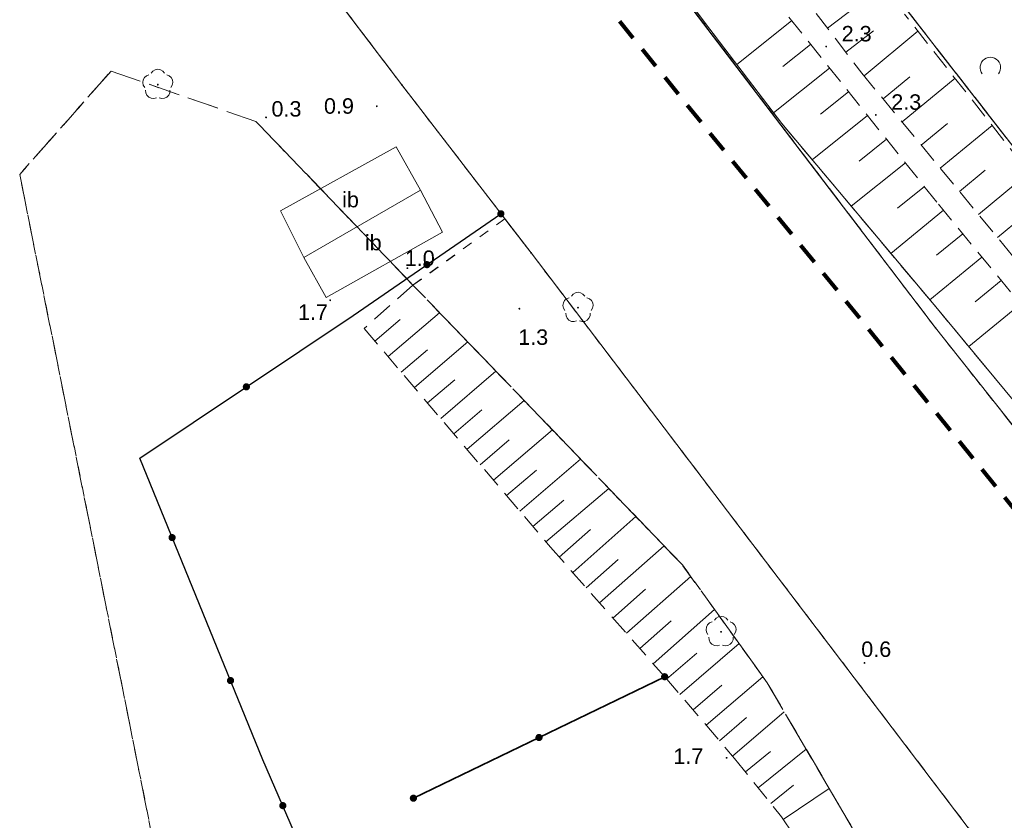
# Model space of a CAD drawing. Extents: x 5474185 to 5474933, y 5916077 to 5916824.
# Tile 16 of 256: x 5474327 to 5474375, y 5916457 to 5916496. Entities that reach past the tile are written whole.
import ezdxf
from ezdxf.enums import TextEntityAlignment as Align

# ---------------------------------------------------------------- set-up
doc = ezdxf.new("R2010")
doc.units = 0
for name, pattern in [('216-500', [2.5, 1.5, -1]), ('PRZER1-1', [1, 0.5, -0.5]), ('PRZER2-1', [1.5, 1, -0.5]), ('PRZER3-1', [2, 1.5, -0.5])]:
    doc.linetypes.add(name, pattern=pattern)
for name, color, linetype, lineweight in [('GEPPGD', 253, 'CONTINUOUS', 18), ('GESDZI', 253, 'CONTINUOUS', 18), ('GESKKL', 253, 'CONTINUOUS', 18), ('GESUZY', 253, 'CONTINUOUS', 18), ('GSLKOG', 253, 'CONTINUOUS', 35), ('GSPRDL', 253, 'CONTINUOUS', 18), ('GSPWPN', 253, 'CONTINUOUS', 13), ('GSPWPN_O', 253, 'CONTINUOUS', 13), ('GSSIIN', 253, 'CONTINUOUS', 18), ('GSSIIN_O', 253, 'CONTINUOUS', 18), ('GSSWWP', 254, 'CONTINUOUS', 18), ('GSSZAD', 254, 'CONTINUOUS', 18), ('GSSZSN', 254, 'CONTINUOUS', 18), ('Sieć wodociągowa', 253, 'CONTINUOUS', 40)]:
    doc.layers.add(name, color=color, linetype=linetype, lineweight=lineweight)
doc.styles.add('Arial', font='arial.ttf')

msp = doc.modelspace()

# ---------------------------------------------------------------- hatches: boundary and pattern name
at = {"layer": 'GEPPGD'}
for points in [[(5474345.75, 5916492.385), (5474345.736094, 5916492.387202), (5474345.72355, 5916492.393594), (5474345.713594, 5916492.40355), (5474345.707202, 5916492.416094), (5474345.705, 5916492.43), (5474345.707202, 5916492.443906), (5474345.713594, 5916492.45645), (5474345.72355, 5916492.466406), (5474345.736094, 5916492.472798), (5474345.75, 5916492.475), (5474345.763906, 5916492.472798), (5474345.77645, 5916492.466406), (5474345.786406, 5916492.45645), (5474345.792798, 5916492.443906), (5474345.795, 5916492.43), (5474345.792798, 5916492.416094), (5474345.786406, 5916492.40355), (5474345.77645, 5916492.393594), (5474345.763906, 5916492.387202)], [(5474352.03, 5916484.225), (5474352.016094, 5916484.227202), (5474352.00355, 5916484.233594), (5474351.993594, 5916484.24355), (5474351.987202, 5916484.256094), (5474351.985, 5916484.27), (5474351.987202, 5916484.283906), (5474351.993594, 5916484.29645), (5474352.00355, 5916484.306406), (5474352.016094, 5916484.312798), (5474352.03, 5916484.315), (5474352.043906, 5916484.312798), (5474352.05645, 5916484.306406), (5474352.066406, 5916484.29645), (5474352.072798, 5916484.283906), (5474352.075, 5916484.27), (5474352.072798, 5916484.256094), (5474352.066406, 5916484.24355), (5474352.05645, 5916484.233594), (5474352.043906, 5916484.227202)], [(5474371.68, 5916480.585), (5474371.666094, 5916480.587202), (5474371.65355, 5916480.593594), (5474371.643594, 5916480.60355), (5474371.637202, 5916480.616094), (5474371.635, 5916480.63), (5474371.637202, 5916480.643906), (5474371.643594, 5916480.65645), (5474371.65355, 5916480.666406), (5474371.666094, 5916480.672798), (5474371.68, 5916480.675), (5474371.693906, 5916480.672798), (5474371.70645, 5916480.666406), (5474371.716406, 5916480.65645), (5474371.722798, 5916480.643906), (5474371.725, 5916480.63), (5474371.722798, 5916480.616094), (5474371.716406, 5916480.60355), (5474371.70645, 5916480.593594), (5474371.693906, 5916480.587202)]]:
    msp.add_hatch(color=256, dxfattribs=at).paths.add_polyline_path(points)
at = {"layer": 'GSLKOG'}
for points in [[(5474350.573818, 5916485.995547), (5474350.528195, 5916485.997914), (5474350.48474, 5916486.01201), (5474350.446413, 5916486.036872), (5474350.415828, 5916486.070806), (5474350.395067, 5916486.111501), (5474350.385547, 5916486.156182), (5474350.387914, 5916486.201805), (5474350.40201, 5916486.24526), (5474350.426872, 5916486.283587), (5474350.460806, 5916486.314172), (5474350.501501, 5916486.334933), (5474350.546182, 5916486.344453), (5474350.591805, 5916486.342086), (5474350.63526, 5916486.32799), (5474350.673587, 5916486.303128), (5474350.704172, 5916486.269194), (5474350.724933, 5916486.228499), (5474350.734453, 5916486.183818), (5474350.732086, 5916486.138195), (5474350.71799, 5916486.09474), (5474350.693128, 5916486.056413), (5474350.659194, 5916486.025828), (5474350.618499, 5916486.005067)], [(5474346.983818, 5916483.525547), (5474346.938195, 5916483.527914), (5474346.89474, 5916483.54201), (5474346.856413, 5916483.566872), (5474346.825828, 5916483.600806), (5474346.805067, 5916483.641501), (5474346.795547, 5916483.686182), (5474346.797914, 5916483.731805), (5474346.81201, 5916483.77526), (5474346.836872, 5916483.813587), (5474346.870806, 5916483.844172), (5474346.911501, 5916483.864933), (5474346.956182, 5916483.874453), (5474347.001805, 5916483.872086), (5474347.04526, 5916483.85799), (5474347.083587, 5916483.833128), (5474347.114172, 5916483.799194), (5474347.134933, 5916483.758499), (5474347.144453, 5916483.713818), (5474347.142086, 5916483.668195), (5474347.12799, 5916483.62474), (5474347.103128, 5916483.586413), (5474347.069194, 5916483.555828), (5474347.028499, 5916483.535067)], [(5474346.983818, 5916483.525547), (5474346.938195, 5916483.527914), (5474346.89474, 5916483.54201), (5474346.856413, 5916483.566872), (5474346.825828, 5916483.600806), (5474346.805067, 5916483.641501), (5474346.795547, 5916483.686182), (5474346.797914, 5916483.731805), (5474346.81201, 5916483.77526), (5474346.836872, 5916483.813587), (5474346.870806, 5916483.844172), (5474346.911501, 5916483.864933), (5474346.956182, 5916483.874453), (5474347.001805, 5916483.872086), (5474347.04526, 5916483.85799), (5474347.083587, 5916483.833128), (5474347.114172, 5916483.799194), (5474347.134933, 5916483.758499), (5474347.144453, 5916483.713818), (5474347.142086, 5916483.668195), (5474347.12799, 5916483.62474), (5474347.103128, 5916483.586413), (5474347.069194, 5916483.555828), (5474347.028499, 5916483.535067)], [(5474338.206457, 5916477.590376), (5474338.16087, 5916477.59336), (5474338.11761, 5916477.608042), (5474338.079623, 5916477.633421), (5474338.049499, 5916477.667766), (5474338.029291, 5916477.708737), (5474338.020376, 5916477.753543), (5474338.02336, 5916477.79913), (5474338.038042, 5916477.84239), (5474338.063421, 5916477.880377), (5474338.097766, 5916477.910501), (5474338.138737, 5916477.930709), (5474338.183543, 5916477.939624), (5474338.22913, 5916477.93664), (5474338.27239, 5916477.921958), (5474338.310377, 5916477.896579), (5474338.340501, 5916477.862234), (5474338.360709, 5916477.821263), (5474338.369624, 5916477.776457), (5474338.36664, 5916477.73087), (5474338.351958, 5916477.68761), (5474338.326579, 5916477.649623), (5474338.292234, 5916477.619499), (5474338.251263, 5916477.599291)], [(5474338.206457, 5916477.590376), (5474338.16087, 5916477.59336), (5474338.11761, 5916477.608042), (5474338.079623, 5916477.633421), (5474338.049499, 5916477.667766), (5474338.029291, 5916477.708737), (5474338.020376, 5916477.753543), (5474338.02336, 5916477.79913), (5474338.038042, 5916477.84239), (5474338.063421, 5916477.880377), (5474338.097766, 5916477.910501), (5474338.138737, 5916477.930709), (5474338.183543, 5916477.939624), (5474338.22913, 5916477.93664), (5474338.27239, 5916477.921958), (5474338.310377, 5916477.896579), (5474338.340501, 5916477.862234), (5474338.360709, 5916477.821263), (5474338.369624, 5916477.776457), (5474338.36664, 5916477.73087), (5474338.351958, 5916477.68761), (5474338.326579, 5916477.649623), (5474338.292234, 5916477.619499), (5474338.251263, 5916477.599291)], [(5474334.607823, 5916470.27246), (5474334.562138, 5916470.272669), (5474334.518065, 5916470.284693), (5474334.478607, 5916470.307716), (5474334.446451, 5916470.340167), (5474334.42379, 5916470.379835), (5474334.412167, 5916470.424015), (5474334.412376, 5916470.4697), (5474334.424401, 5916470.513773), (5474334.447424, 5916470.553231), (5474334.479875, 5916470.585387), (5474334.519542, 5916470.608048), (5474334.563723, 5916470.61967), (5474334.609407, 5916470.619462), (5474334.65348, 5916470.607437), (5474334.692938, 5916470.584414), (5474334.725095, 5916470.551963), (5474334.747756, 5916470.512296), (5474334.759378, 5916470.468115), (5474334.759169, 5916470.422431), (5474334.747144, 5916470.378358), (5474334.724121, 5916470.3389), (5474334.69167, 5916470.306743), (5474334.652003, 5916470.284082)], [(5474334.607823, 5916470.27246), (5474334.562138, 5916470.272669), (5474334.518065, 5916470.284693), (5474334.478607, 5916470.307716), (5474334.446451, 5916470.340167), (5474334.42379, 5916470.379835), (5474334.412167, 5916470.424015), (5474334.412376, 5916470.4697), (5474334.424401, 5916470.513773), (5474334.447424, 5916470.553231), (5474334.479875, 5916470.585387), (5474334.519542, 5916470.608048), (5474334.563723, 5916470.61967), (5474334.609407, 5916470.619462), (5474334.65348, 5916470.607437), (5474334.692938, 5916470.584414), (5474334.725095, 5916470.551963), (5474334.747756, 5916470.512296), (5474334.759378, 5916470.468115), (5474334.759169, 5916470.422431), (5474334.747144, 5916470.378358), (5474334.724121, 5916470.3389), (5474334.69167, 5916470.306743), (5474334.652003, 5916470.284082)], [(5474337.446277, 5916463.33033), (5474337.400593, 5916463.330538), (5474337.35652, 5916463.342563), (5474337.317062, 5916463.365586), (5474337.284905, 5916463.398037), (5474337.262244, 5916463.437704), (5474337.250622, 5916463.481885), (5474337.250831, 5916463.527569), (5474337.262856, 5916463.571642), (5474337.285879, 5916463.6111), (5474337.31833, 5916463.643257), (5474337.357997, 5916463.665918), (5474337.402177, 5916463.67754), (5474337.447862, 5916463.677331), (5474337.491935, 5916463.665307), (5474337.531393, 5916463.642284), (5474337.563549, 5916463.609833), (5474337.58621, 5916463.570165), (5474337.597833, 5916463.525985), (5474337.597624, 5916463.4803), (5474337.585599, 5916463.436227), (5474337.562576, 5916463.396769), (5474337.530125, 5916463.364613), (5474337.490458, 5916463.341952)], [(5474337.446277, 5916463.33033), (5474337.400593, 5916463.330538), (5474337.35652, 5916463.342563), (5474337.317062, 5916463.365586), (5474337.284905, 5916463.398037), (5474337.262244, 5916463.437704), (5474337.250622, 5916463.481885), (5474337.250831, 5916463.527569), (5474337.262856, 5916463.571642), (5474337.285879, 5916463.6111), (5474337.31833, 5916463.643257), (5474337.357997, 5916463.665918), (5474337.402177, 5916463.67754), (5474337.447862, 5916463.677331), (5474337.491935, 5916463.665307), (5474337.531393, 5916463.642284), (5474337.563549, 5916463.609833), (5474337.58621, 5916463.570165), (5474337.597833, 5916463.525985), (5474337.597624, 5916463.4803), (5474337.585599, 5916463.436227), (5474337.562576, 5916463.396769), (5474337.530125, 5916463.364613), (5474337.490458, 5916463.341952)], [(5474358.507154, 5916463.515473), (5474358.46242, 5916463.524743), (5474358.421611, 5916463.545278), (5474358.387506, 5916463.575674), (5474358.362431, 5916463.613861), (5474358.348094, 5916463.657237), (5474358.345473, 5916463.702846), (5474358.354743, 5916463.74758), (5474358.375278, 5916463.788389), (5474358.405674, 5916463.822494), (5474358.443861, 5916463.847569), (5474358.487237, 5916463.861906), (5474358.532846, 5916463.864527), (5474358.57758, 5916463.855257), (5474358.618389, 5916463.834722), (5474358.652494, 5916463.804326), (5474358.677569, 5916463.766139), (5474358.691906, 5916463.722763), (5474358.694527, 5916463.677154), (5474358.685257, 5916463.63242), (5474358.664722, 5916463.591611), (5474358.634326, 5916463.557506), (5474358.596139, 5916463.532431), (5474358.552763, 5916463.518094)], [(5474352.402154, 5916460.565473), (5474352.35742, 5916460.574743), (5474352.316611, 5916460.595278), (5474352.282506, 5916460.625674), (5474352.257431, 5916460.663861), (5474352.243094, 5916460.707237), (5474352.240473, 5916460.752846), (5474352.249743, 5916460.79758), (5474352.270278, 5916460.838389), (5474352.300674, 5916460.872494), (5474352.338861, 5916460.897569), (5474352.382237, 5916460.911906), (5474352.427846, 5916460.914527), (5474352.47258, 5916460.905257), (5474352.513389, 5916460.884722), (5474352.547494, 5916460.854326), (5474352.572569, 5916460.816139), (5474352.586906, 5916460.772763), (5474352.589527, 5916460.727154), (5474352.580257, 5916460.68242), (5474352.559722, 5916460.641611), (5474352.529326, 5916460.607506), (5474352.491139, 5916460.582431), (5474352.447763, 5916460.568094)], [(5474352.402154, 5916460.565473), (5474352.35742, 5916460.574743), (5474352.316611, 5916460.595278), (5474352.282506, 5916460.625674), (5474352.257431, 5916460.663861), (5474352.243094, 5916460.707237), (5474352.240473, 5916460.752846), (5474352.249743, 5916460.79758), (5474352.270278, 5916460.838389), (5474352.300674, 5916460.872494), (5474352.338861, 5916460.897569), (5474352.382237, 5916460.911906), (5474352.427846, 5916460.914527), (5474352.47258, 5916460.905257), (5474352.513389, 5916460.884722), (5474352.547494, 5916460.854326), (5474352.572569, 5916460.816139), (5474352.586906, 5916460.772763), (5474352.589527, 5916460.727154), (5474352.580257, 5916460.68242), (5474352.559722, 5916460.641611), (5474352.529326, 5916460.607506), (5474352.491139, 5916460.582431), (5474352.447763, 5916460.568094)], [(5474346.297154, 5916457.615473), (5474346.25242, 5916457.624743), (5474346.211611, 5916457.645278), (5474346.177506, 5916457.675674), (5474346.152431, 5916457.713861), (5474346.138094, 5916457.757237), (5474346.135473, 5916457.802846), (5474346.144743, 5916457.84758), (5474346.165278, 5916457.888389), (5474346.195674, 5916457.922494), (5474346.233861, 5916457.947569), (5474346.277237, 5916457.961906), (5474346.322846, 5916457.964527), (5474346.36758, 5916457.955257), (5474346.408389, 5916457.934722), (5474346.442494, 5916457.904326), (5474346.467569, 5916457.866139), (5474346.481906, 5916457.822763), (5474346.484527, 5916457.777154), (5474346.475257, 5916457.73242), (5474346.454722, 5916457.691611), (5474346.424326, 5916457.657506), (5474346.386139, 5916457.632431), (5474346.342763, 5916457.618094)], [(5474339.945171, 5916457.256127), (5474339.900845, 5916457.267183), (5474339.860891, 5916457.289336), (5474339.828032, 5916457.321075), (5474339.804507, 5916457.360236), (5474339.79192, 5916457.404152), (5474339.791127, 5916457.449829), (5474339.802183, 5916457.494155), (5474339.824336, 5916457.534109), (5474339.856075, 5916457.566968), (5474339.895236, 5916457.590493), (5474339.939152, 5916457.60308), (5474339.984829, 5916457.603873), (5474340.029155, 5916457.592817), (5474340.069109, 5916457.570664), (5474340.101968, 5916457.538925), (5474340.125493, 5916457.499764), (5474340.13808, 5916457.455848), (5474340.138873, 5916457.410171), (5474340.127817, 5916457.365845), (5474340.105664, 5916457.325891), (5474340.073925, 5916457.293032), (5474340.034764, 5916457.269507), (5474339.990848, 5916457.25692)], [(5474339.945171, 5916457.256127), (5474339.900845, 5916457.267183), (5474339.860891, 5916457.289336), (5474339.828032, 5916457.321075), (5474339.804507, 5916457.360236), (5474339.79192, 5916457.404152), (5474339.791127, 5916457.449829), (5474339.802183, 5916457.494155), (5474339.824336, 5916457.534109), (5474339.856075, 5916457.566968), (5474339.895236, 5916457.590493), (5474339.939152, 5916457.60308), (5474339.984829, 5916457.603873), (5474340.029155, 5916457.592817), (5474340.069109, 5916457.570664), (5474340.101968, 5916457.538925), (5474340.125493, 5916457.499764), (5474340.13808, 5916457.455848), (5474340.138873, 5916457.410171), (5474340.127817, 5916457.365845), (5474340.105664, 5916457.325891), (5474340.073925, 5916457.293032), (5474340.034764, 5916457.269507), (5474339.990848, 5916457.25692)]]:
    msp.add_hatch(color=256, dxfattribs=at).paths.add_polyline_path(points)
at = {"layer": 'GSPRDL'}
for points in [[(5474333.89, 5916492.395), (5474333.876094, 5916492.397202), (5474333.86355, 5916492.403594), (5474333.853594, 5916492.41355), (5474333.847202, 5916492.426094), (5474333.845, 5916492.44), (5474333.847202, 5916492.453906), (5474333.853594, 5916492.46645), (5474333.86355, 5916492.476406), (5474333.876094, 5916492.482798), (5474333.89, 5916492.485), (5474333.903906, 5916492.482798), (5474333.91645, 5916492.476406), (5474333.926406, 5916492.46645), (5474333.932798, 5916492.453906), (5474333.935, 5916492.44), (5474333.932798, 5916492.426094), (5474333.926406, 5916492.41355), (5474333.91645, 5916492.403594), (5474333.903906, 5916492.397202)], [(5474354.31, 5916481.565), (5474354.296094, 5916481.567202), (5474354.28355, 5916481.573594), (5474354.273594, 5916481.58355), (5474354.267202, 5916481.596094), (5474354.265, 5916481.61), (5474354.267202, 5916481.623906), (5474354.273594, 5916481.63645), (5474354.28355, 5916481.646406), (5474354.296094, 5916481.652798), (5474354.31, 5916481.655), (5474354.323906, 5916481.652798), (5474354.33645, 5916481.646406), (5474354.346406, 5916481.63645), (5474354.352798, 5916481.623906), (5474354.355, 5916481.61), (5474354.352798, 5916481.596094), (5474354.346406, 5916481.58355), (5474354.33645, 5916481.573594), (5474354.323906, 5916481.567202)], [(5474361.26, 5916465.825), (5474361.246094, 5916465.827202), (5474361.23355, 5916465.833594), (5474361.223594, 5916465.84355), (5474361.217202, 5916465.856094), (5474361.215, 5916465.87), (5474361.217202, 5916465.883906), (5474361.223594, 5916465.89645), (5474361.23355, 5916465.906406), (5474361.246094, 5916465.912798), (5474361.26, 5916465.915), (5474361.273906, 5916465.912798), (5474361.28645, 5916465.906406), (5474361.296406, 5916465.89645), (5474361.302798, 5916465.883906), (5474361.305, 5916465.87), (5474361.302798, 5916465.856094), (5474361.296406, 5916465.84355), (5474361.28645, 5916465.833594), (5474361.273906, 5916465.827202)]]:
    msp.add_hatch(color=256, dxfattribs=at).paths.add_polyline_path(points)
at = {"layer": 'GSPWPN'}
for points in [[(5474366.37, 5916494.245), (5474366.358353, 5916494.246533), (5474366.3475, 5916494.251029), (5474366.33818, 5916494.25818), (5474366.331029, 5916494.2675), (5474366.326533, 5916494.278353), (5474366.325, 5916494.29), (5474366.326533, 5916494.301647), (5474366.331029, 5916494.3125), (5474366.33818, 5916494.32182), (5474366.3475, 5916494.328971), (5474366.358353, 5916494.333467), (5474366.37, 5916494.335), (5474366.381647, 5916494.333467), (5474366.3925, 5916494.328971), (5474366.40182, 5916494.32182), (5474366.408971, 5916494.3125), (5474366.413467, 5916494.301647), (5474366.415, 5916494.29), (5474366.413467, 5916494.278353), (5474366.408971, 5916494.2675), (5474366.40182, 5916494.25818), (5474366.3925, 5916494.251029), (5474366.381647, 5916494.246533)], [(5474344.53, 5916491.345), (5474344.518353, 5916491.346533), (5474344.5075, 5916491.351029), (5474344.49818, 5916491.35818), (5474344.491029, 5916491.3675), (5474344.486533, 5916491.378353), (5474344.485, 5916491.39), (5474344.486533, 5916491.401647), (5474344.491029, 5916491.4125), (5474344.49818, 5916491.42182), (5474344.5075, 5916491.428971), (5474344.518353, 5916491.433467), (5474344.53, 5916491.435), (5474344.541647, 5916491.433467), (5474344.5525, 5916491.428971), (5474344.56182, 5916491.42182), (5474344.568971, 5916491.4125), (5474344.573467, 5916491.401647), (5474344.575, 5916491.39), (5474344.573467, 5916491.378353), (5474344.568971, 5916491.3675), (5474344.56182, 5916491.35818), (5474344.5525, 5916491.351029), (5474344.541647, 5916491.346533)], [(5474339.15, 5916490.805), (5474339.138353, 5916490.806533), (5474339.1275, 5916490.811029), (5474339.11818, 5916490.81818), (5474339.111029, 5916490.8275), (5474339.106533, 5916490.838353), (5474339.105, 5916490.85), (5474339.106533, 5916490.861647), (5474339.111029, 5916490.8725), (5474339.11818, 5916490.88182), (5474339.1275, 5916490.888971), (5474339.138353, 5916490.893467), (5474339.15, 5916490.895), (5474339.161647, 5916490.893467), (5474339.1725, 5916490.888971), (5474339.18182, 5916490.88182), (5474339.188971, 5916490.8725), (5474339.193467, 5916490.861647), (5474339.195, 5916490.85), (5474339.193467, 5916490.838353), (5474339.188971, 5916490.8275), (5474339.18182, 5916490.81818), (5474339.1725, 5916490.811029), (5474339.161647, 5916490.806533)], [(5474368.78, 5916490.925), (5474368.768353, 5916490.926533), (5474368.7575, 5916490.931029), (5474368.74818, 5916490.93818), (5474368.741029, 5916490.9475), (5474368.736533, 5916490.958353), (5474368.735, 5916490.97), (5474368.736533, 5916490.981647), (5474368.741029, 5916490.9925), (5474368.74818, 5916491.00182), (5474368.7575, 5916491.008971), (5474368.768353, 5916491.013467), (5474368.78, 5916491.015), (5474368.791647, 5916491.013467), (5474368.8025, 5916491.008971), (5474368.81182, 5916491.00182), (5474368.818971, 5916490.9925), (5474368.823467, 5916490.981647), (5474368.825, 5916490.97), (5474368.823467, 5916490.958353), (5474368.818971, 5916490.9475), (5474368.81182, 5916490.93818), (5474368.8025, 5916490.931029), (5474368.791647, 5916490.926533)], [(5474346.02, 5916483.485), (5474346.008353, 5916483.486533), (5474345.9975, 5916483.491029), (5474345.98818, 5916483.49818), (5474345.981029, 5916483.5075), (5474345.976533, 5916483.518353), (5474345.975, 5916483.53), (5474345.976533, 5916483.541647), (5474345.981029, 5916483.5525), (5474345.98818, 5916483.56182), (5474345.9975, 5916483.568971), (5474346.008353, 5916483.573467), (5474346.02, 5916483.575), (5474346.031647, 5916483.573467), (5474346.0425, 5916483.568971), (5474346.05182, 5916483.56182), (5474346.058971, 5916483.5525), (5474346.063467, 5916483.541647), (5474346.065, 5916483.53), (5474346.063467, 5916483.518353), (5474346.058971, 5916483.5075), (5474346.05182, 5916483.49818), (5474346.0425, 5916483.491029), (5474346.031647, 5916483.486533)], [(5474342.27, 5916481.925), (5474342.258353, 5916481.926533), (5474342.2475, 5916481.931029), (5474342.23818, 5916481.93818), (5474342.231029, 5916481.9475), (5474342.226533, 5916481.958353), (5474342.225, 5916481.97), (5474342.226533, 5916481.981647), (5474342.231029, 5916481.9925), (5474342.23818, 5916482.00182), (5474342.2475, 5916482.008971), (5474342.258353, 5916482.013467), (5474342.27, 5916482.015), (5474342.281647, 5916482.013467), (5474342.2925, 5916482.008971), (5474342.30182, 5916482.00182), (5474342.308971, 5916481.9925), (5474342.313467, 5916481.981647), (5474342.315, 5916481.97), (5474342.313467, 5916481.958353), (5474342.308971, 5916481.9475), (5474342.30182, 5916481.93818), (5474342.2925, 5916481.931029), (5474342.281647, 5916481.926533)], [(5474351.46, 5916481.515), (5474351.448353, 5916481.516533), (5474351.4375, 5916481.521029), (5474351.42818, 5916481.52818), (5474351.421029, 5916481.5375), (5474351.416533, 5916481.548353), (5474351.415, 5916481.56), (5474351.416533, 5916481.571647), (5474351.421029, 5916481.5825), (5474351.42818, 5916481.59182), (5474351.4375, 5916481.598971), (5474351.448353, 5916481.603467), (5474351.46, 5916481.605), (5474351.471647, 5916481.603467), (5474351.4825, 5916481.598971), (5474351.49182, 5916481.59182), (5474351.498971, 5916481.5825), (5474351.503467, 5916481.571647), (5474351.505, 5916481.56), (5474351.503467, 5916481.548353), (5474351.498971, 5916481.5375), (5474351.49182, 5916481.52818), (5474351.4825, 5916481.521029), (5474351.471647, 5916481.516533)], [(5474368.23, 5916464.315), (5474368.218353, 5916464.316533), (5474368.2075, 5916464.321029), (5474368.19818, 5916464.32818), (5474368.191029, 5916464.3375), (5474368.186533, 5916464.348353), (5474368.185, 5916464.36), (5474368.186533, 5916464.371647), (5474368.191029, 5916464.3825), (5474368.19818, 5916464.39182), (5474368.2075, 5916464.398971), (5474368.218353, 5916464.403467), (5474368.23, 5916464.405), (5474368.241647, 5916464.403467), (5474368.2525, 5916464.398971), (5474368.26182, 5916464.39182), (5474368.268971, 5916464.3825), (5474368.273467, 5916464.371647), (5474368.275, 5916464.36), (5474368.273467, 5916464.348353), (5474368.268971, 5916464.3375), (5474368.26182, 5916464.32818), (5474368.2525, 5916464.321029), (5474368.241647, 5916464.316533)], [(5474361.53, 5916459.705), (5474361.518353, 5916459.706533), (5474361.5075, 5916459.711029), (5474361.49818, 5916459.71818), (5474361.491029, 5916459.7275), (5474361.486533, 5916459.738353), (5474361.485, 5916459.75), (5474361.486533, 5916459.761647), (5474361.491029, 5916459.7725), (5474361.49818, 5916459.78182), (5474361.5075, 5916459.788971), (5474361.518353, 5916459.793467), (5474361.53, 5916459.795), (5474361.541647, 5916459.793467), (5474361.5525, 5916459.788971), (5474361.56182, 5916459.78182), (5474361.568971, 5916459.7725), (5474361.573467, 5916459.761647), (5474361.575, 5916459.75), (5474361.573467, 5916459.738353), (5474361.568971, 5916459.7275), (5474361.56182, 5916459.71818), (5474361.5525, 5916459.711029), (5474361.541647, 5916459.706533)]]:
    msp.add_hatch(color=256, dxfattribs=at).paths.add_polyline_path(points)

# ---------------------------------------------------------------- linework, layer by layer
at = {"layer": 'GESDZI', "linetype": 'Continuous', "lineweight": 13}
for p, q in [((5474391.71, 5916468.52, 10.22), (5474342.29, 5916532.08, 10.22)), ((5474342.29, 5916532.08, 10.22), (5474391.71, 5916468.52, 10.22)), ((5474340.18, 5916521.97, 10.22), (5474371.68, 5916480.63, 10.22)), ((5474371.68, 5916480.63, 10.22), (5474340.18, 5916521.97, 10.22)), ((5474345.75, 5916492.43, 10.22), (5474332.46, 5916509.93, 10.22)), ((5474332.46, 5916509.93, 10.22), (5474345.75, 5916492.43, 10.22)), ((5474352.03, 5916484.27, 10.22), (5474345.75, 5916492.43, 10.22)), ((5474345.75, 5916492.43, 10.22), (5474352.03, 5916484.27, 10.22)), ((5474373.58, 5916455.95, 10.22), (5474352.03, 5916484.27, 10.22)), ((5474352.03, 5916484.27, 10.22), (5474373.58, 5916455.95, 10.22)), ((5474371.68, 5916480.63, 10.22), (5474389.05, 5916458.69, 10.22)), ((5474389.05, 5916458.69, 10.22), (5474371.68, 5916480.63, 10.22))]:
    msp.add_line(p, q, dxfattribs=at)
at = {"layer": 'GESKKL', "linetype": 'PRZER3-1', "lineweight": 13}
for p, q in [((5474342.29, 5916532.08, 10.06), (5474382.25, 5916480.68, 10.06)), ((5474331.62, 5916493.1, 10.06), (5474327.18, 5916488.08, 10.06)), ((5474338.66, 5916490.65, 10.06), (5474331.62, 5916493.1, 10.06)), ((5474346.29, 5916482.71, 10.06), (5474338.66, 5916490.65, 10.06)), ((5474327.18, 5916488.08, 10.06), (5474339.34, 5916427.34, 10.06)), ((5474359.38, 5916469.12, 10.06), (5474346.29, 5916482.71, 10.06)), ((5474363.5, 5916463.4, 10.06), (5474359.38, 5916469.12, 10.06)), ((5474367.18, 5916457.13, 10.06), (5474363.5, 5916463.4, 10.06)), ((5474373.09, 5916446.97, 10.06), (5474367.18, 5916457.13, 10.06))]:
    msp.add_line(p, q, dxfattribs=at)
at = {"layer": 'GESUZY', "linetype": 'PRZER1-1', "lineweight": 13}
for p, q in [((5474342.29, 5916532.08, 10.08), (5474382.25, 5916480.68, 10.08)), ((5474382.25, 5916480.68, 10.08), (5474342.29, 5916532.08, 10.08)), ((5474371.68, 5916480.63, 10.08), (5474340.18, 5916521.97, 10.08)), ((5474340.18, 5916521.97, 10.08), (5474371.68, 5916480.63, 10.08)), ((5474332.46, 5916509.93, 10.08), (5474345.75, 5916492.43, 10.08)), ((5474345.75, 5916492.43, 10.08), (5474332.46, 5916509.93, 10.08)), ((5474331.62, 5916493.1, 10.08), (5474327.18, 5916488.08, 10.08)), ((5474327.18, 5916488.08, 10.08), (5474331.62, 5916493.1, 10.08)), ((5474338.66, 5916490.65, 10.08), (5474331.62, 5916493.1, 10.08)), ((5474331.62, 5916493.1, 10.08), (5474338.66, 5916490.65, 10.08)), ((5474345.75, 5916492.43, 10.08), (5474350.76, 5916485.92, 10.08)), ((5474350.76, 5916485.92, 10.08), (5474345.75, 5916492.43, 10.08)), ((5474346.29, 5916482.71, 10.08), (5474338.66, 5916490.65, 10.08)), ((5474338.66, 5916490.65, 10.08), (5474346.29, 5916482.71, 10.08)), ((5474327.18, 5916488.08, 10.08), (5474339.34, 5916427.34, 10.08)), ((5474339.34, 5916427.34, 10.08), (5474327.18, 5916488.08, 10.08)), ((5474350.76, 5916485.92, 10.08), (5474346.29, 5916482.71, 10.08)), ((5474346.29, 5916482.71, 10.08), (5474350.76, 5916485.92, 10.08)), ((5474350.76, 5916485.92, 10.08), (5474352.03, 5916484.27, 10.08)), ((5474352.03, 5916484.27, 10.08), (5474350.76, 5916485.92, 10.08)), ((5474352.03, 5916484.27, 10.08), (5474373.58, 5916455.95, 10.08)), ((5474373.58, 5916455.95, 10.08), (5474352.03, 5916484.27, 10.08)), ((5474346.29, 5916482.71, 10.08), (5474359.38, 5916469.12, 10.08)), ((5474359.38, 5916469.12, 10.08), (5474346.29, 5916482.71, 10.08)), ((5474389.05, 5916458.69, 10.08), (5474371.68, 5916480.63, 10.08)), ((5474371.68, 5916480.63, 10.08), (5474389.05, 5916458.69, 10.08)), ((5474359.38, 5916469.12, 10.08), (5474363.5, 5916463.4, 10.08)), ((5474363.5, 5916463.4, 10.08), (5474359.38, 5916469.12, 10.08)), ((5474363.5, 5916463.4, 10.08), (5474367.18, 5916457.13, 10.08)), ((5474367.18, 5916457.13, 10.08), (5474363.5, 5916463.4, 10.08)), ((5474367.18, 5916457.13, 10.08), (5474373.09, 5916446.97, 10.08)), ((5474373.09, 5916446.97, 10.08), (5474367.18, 5916457.13, 10.08))]:
    msp.add_line(p, q, dxfattribs=at)
at = {"layer": 'GSLKOG', "linetype": 'Continuous', "lineweight": 30}
for p, q in [((5474343.38, 5916481.23, 10.18), (5474350.56, 5916486.17, 10.18)), ((5474333.01, 5916474.3, 10.18), (5474343.38, 5916481.23, 10.18)), ((5474339, 5916459.65, 10.18), (5474333.01, 5916474.3, 10.18)), ((5474340.93, 5916455.21, 10.18), (5474339, 5916459.65, 10.18))]:
    msp.add_line(p, q, dxfattribs=at)
at = {"layer": 'GSLKOG', "linetype": 'Continuous', "lineweight": 35, "elevation": 10.18, "flags": 128}
msp.add_lwpolyline([(5474358.52, 5916463.69), (5474346.31, 5916457.79)], dxfattribs=at)
at = {"layer": 'GSPRDL', "elevation": 10.12, "flags": 128}
for points in [[(5474333.565723, 5916493.003333), (5474333.649447, 5916493.102679), (5474333.762044, 5916493.167494), (5474333.89, 5916493.19), (5474334.017956, 5916493.167494), (5474334.130553, 5916493.102679), (5474334.214277, 5916493.003333)], [(5474333.254031, 5916492.305674), (5474333.18542, 5916492.415999), (5474333.158571, 5916492.543115), (5474333.176708, 5916492.671763), (5474333.237652, 5916492.786501), (5474333.33409, 5916492.873559), (5474333.454445, 5916492.922485)], [(5474334.325555, 5916492.922485), (5474334.44591, 5916492.873559), (5474334.542348, 5916492.786501), (5474334.603292, 5916492.671763), (5474334.621429, 5916492.543115), (5474334.59458, 5916492.415999), (5474334.525969, 5916492.305674)], [(5474333.821227, 5916491.793649), (5474333.695099, 5916491.762488), (5474333.565908, 5916491.776234), (5474333.449161, 5916491.833237), (5474333.358871, 5916491.926655), (5474333.305875, 5916492.045275), (5474333.296535, 5916492.174859)], [(5474334.483465, 5916492.174859), (5474334.474125, 5916492.045275), (5474334.421129, 5916491.926655), (5474334.330839, 5916491.833237), (5474334.214092, 5916491.776234), (5474334.084901, 5916491.762488), (5474333.958773, 5916491.793649)], [(5474353.985723, 5916482.173333), (5474354.069447, 5916482.272679), (5474354.182044, 5916482.337494), (5474354.31, 5916482.36), (5474354.437956, 5916482.337494), (5474354.550553, 5916482.272679), (5474354.634277, 5916482.173333)], [(5474353.674031, 5916481.475674), (5474353.60542, 5916481.585999), (5474353.578571, 5916481.713115), (5474353.596708, 5916481.841763), (5474353.657652, 5916481.956501), (5474353.75409, 5916482.043559), (5474353.874445, 5916482.092485)], [(5474354.745555, 5916482.092485), (5474354.86591, 5916482.043559), (5474354.962348, 5916481.956501), (5474355.023292, 5916481.841763), (5474355.041429, 5916481.713115), (5474355.01458, 5916481.585999), (5474354.945969, 5916481.475674)], [(5474354.241227, 5916480.963649), (5474354.115099, 5916480.932488), (5474353.985908, 5916480.946234), (5474353.869161, 5916481.003237), (5474353.778871, 5916481.096655), (5474353.725875, 5916481.215275), (5474353.716535, 5916481.344859)], [(5474354.903465, 5916481.344859), (5474354.894125, 5916481.215275), (5474354.841129, 5916481.096655), (5474354.750839, 5916481.003237), (5474354.634092, 5916480.946234), (5474354.504901, 5916480.932488), (5474354.378773, 5916480.963649)], [(5474360.624031, 5916465.735674), (5474360.55542, 5916465.845999), (5474360.528571, 5916465.973115), (5474360.546708, 5916466.101763), (5474360.607652, 5916466.216501), (5474360.70409, 5916466.303559), (5474360.824445, 5916466.352485)], [(5474360.935723, 5916466.433333), (5474361.019447, 5916466.532679), (5474361.132044, 5916466.597494), (5474361.26, 5916466.62), (5474361.387956, 5916466.597494), (5474361.500553, 5916466.532679), (5474361.584277, 5916466.433333)], [(5474361.695555, 5916466.352485), (5474361.81591, 5916466.303559), (5474361.912348, 5916466.216501), (5474361.973292, 5916466.101763), (5474361.991429, 5916465.973115), (5474361.96458, 5916465.845999), (5474361.895969, 5916465.735674)], [(5474361.191227, 5916465.223649), (5474361.065099, 5916465.192488), (5474360.935908, 5916465.206234), (5474360.819161, 5916465.263237), (5474360.728871, 5916465.356655), (5474360.675875, 5916465.475275), (5474360.666535, 5916465.604859)], [(5474361.853465, 5916465.604859), (5474361.844125, 5916465.475275), (5474361.791129, 5916465.356655), (5474361.700839, 5916465.263237), (5474361.584092, 5916465.206234), (5474361.454901, 5916465.192488), (5474361.328773, 5916465.223649)]]:
    msp.add_lwpolyline(points, dxfattribs=at)
at = {"layer": 'GSSIIN', "linetype": 'Continuous', "lineweight": 13}
for p, q in [((5474339.86, 5916486.32, 10.18), (5474345.47, 5916489.42, 10.18)), ((5474345.47, 5916489.42, 10.18), (5474346.65, 5916487.32, 10.18)), ((5474346.65, 5916487.32, 10.18), (5474340.99, 5916484.05, 10.18)), ((5474346.65, 5916487.32, 10.18), (5474340.99, 5916484.05, 10.18)), ((5474347.73, 5916485.27, 10.18), (5474346.65, 5916487.32, 10.18)), ((5474340.99, 5916484.05, 10.18), (5474339.86, 5916486.32, 10.18)), ((5474342.07, 5916482.1, 10.18), (5474347.73, 5916485.27, 10.18)), ((5474340.99, 5916484.05, 10.18), (5474342.07, 5916482.1, 10.18))]:
    msp.add_line(p, q, dxfattribs=at)
at = {"layer": 'GSSWWP', "linetype": 'Continuous', "lineweight": 13}
for p, q in [((5474332.46, 5916509.93, 10.06), (5474345.75, 5916492.43, 10.06)), ((5474364.21, 5916490.55, 10.06), (5474356.22, 5916501.03, 10.06)), ((5474345.75, 5916492.43, 10.06), (5474352.03, 5916484.27, 10.06)), ((5474371.61, 5916481.75, 10.06), (5474364.21, 5916490.55, 10.06)), ((5474352.03, 5916484.27, 10.06), (5474373.58, 5916455.95, 10.06)), ((5474378.97, 5916472.88, 10.06), (5474371.61, 5916481.75, 10.06))]:
    msp.add_line(p, q, dxfattribs=at)
at = {"layer": 'GSSZAD', "linetype": 'PRZER2-1', "lineweight": 13}
msp.add_line((5474391.71, 5916468.52, 10.1), (5474342.29, 5916532.08, 10.1), dxfattribs=at)
at = {"layer": 'GSSZAD', "elevation": 10.1, "flags": 128}
msp.add_lwpolyline([(5474373.954688, 5916492.958505), (5474373.899433, 5916493.044136), (5474373.862688, 5916493.139191), (5474373.84598, 5916493.239723), (5474373.850002, 5916493.341554), (5474373.874588, 5916493.440454), (5474373.918717, 5916493.532315), (5474373.980554, 5916493.61332), (5474374.057532, 5916493.680104), (5474374.146452, 5916493.729894), (5474374.24362, 5916493.760619), (5474374.345, 5916493.771005), (5474374.44638, 5916493.760619), (5474374.543548, 5916493.729894), (5474374.632468, 5916493.680104), (5474374.709446, 5916493.61332), (5474374.771283, 5916493.532315), (5474374.815412, 5916493.440454), (5474374.839998, 5916493.341554), (5474374.84402, 5916493.239723), (5474374.827312, 5916493.139191), (5474374.790567, 5916493.044136), (5474374.735312, 5916492.958505)], dxfattribs=at)
at = {"layer": 'GSSZSN', "linetype": 'PRZER2-1', "lineweight": 13}
for p, q in [((5474340.36, 5916529.24, 10.06), (5474368.1, 5916493, 10.06)), ((5474358.93, 5916502.74, 10.06), (5474371.83, 5916486.63, 10.06)), ((5474364.21, 5916490.55, 10.06), (5474356.22, 5916501.03, 10.06)), ((5474391.71, 5916468.52, 10.06), (5474370.17, 5916495.87, 10.06)), ((5474368.1, 5916493, 10.06), (5474390.97, 5916465.3, 10.06)), ((5474371.61, 5916481.75, 10.06), (5474364.21, 5916490.55, 10.06)), ((5474371.83, 5916486.63, 10.06), (5474381.77, 5916474.52, 10.06)), ((5474346.29, 5916482.71, 10.06), (5474343.92, 5916480.6, 10.06)), ((5474359.38, 5916469.12, 10.06), (5474346.29, 5916482.71, 10.06)), ((5474378.97, 5916472.88, 10.06), (5474371.61, 5916481.75, 10.06)), ((5474343.92, 5916480.6, 10.06), (5474352.97, 5916469.98, 10.06)), ((5474352.97, 5916469.98, 10.06), (5474358.52, 5916463.69, 10.06)), ((5474363.5, 5916463.4, 10.06), (5474359.38, 5916469.12, 10.06)), ((5474358.52, 5916463.69, 10.06), (5474361.92, 5916459.72, 10.06)), ((5474367.18, 5916457.13, 10.06), (5474363.5, 5916463.4, 10.06)), ((5474361.92, 5916459.72, 10.06), (5474364.2, 5916456.88, 10.06)), ((5474364.2, 5916456.88, 10.06), (5474370.95, 5916446.92, 10.06)), ((5474373.09, 5916446.97, 10.06), (5474367.18, 5916457.13, 10.06))]:
    msp.add_line(p, q, dxfattribs=at)
at = {"layer": 'GSSZSN', "linetype": 'Continuous', "lineweight": 18, "elevation": 10.06, "flags": 128}
for points in [[(5474366.431379, 5916495.179914), (5474369.117686, 5916497.236155)], [(5474364.690383, 5916495.546219), (5474362.026896, 5916493.413446)], [(5474367.316178, 5916494.023998), (5474368.661085, 5916495.05346)], [(5474368.20577, 5916492.871892), (5474370.826868, 5916495.035954)], [(5474365.611793, 5916494.395529), (5474364.266352, 5916493.318174)], [(5474366.533202, 5916493.244838), (5474363.814927, 5916491.068193)], [(5474369.132564, 5916491.749366), (5474370.430167, 5916492.820708)], [(5474370.059357, 5916490.626839), (5474372.628673, 5916492.748148)], [(5474367.454612, 5916492.094148), (5474366.097128, 5916491.00715)], [(5474368.376021, 5916490.943457), (5474365.688674, 5916488.791577)], [(5474370.986151, 5916489.504313), (5474372.257863, 5916490.554279)], [(5474371.912944, 5916488.381786), (5474374.430477, 5916490.460341)], [(5474369.297431, 5916489.792767), (5474367.967567, 5916488.727885)], [(5474370.21884, 5916488.642076), (5474367.586731, 5916486.534428)], [(5474372.839738, 5916487.25926), (5474374.085559, 5916488.287849)], [(5474373.766531, 5916486.136733), (5474376.232282, 5916488.172535)], [(5474371.14025, 5916487.491385), (5474369.838005, 5916486.448619)], [(5474372.065145, 5916486.343521), (5474369.510529, 5916484.246668)], [(5474374.693325, 5916485.014207), (5474375.913254, 5916486.021419)], [(5474373.000417, 5916485.204069), (5474371.729884, 5916484.161204)], [(5474373.93569, 5916484.064617), (5474371.408174, 5916481.990009)], [(5474374.870962, 5916482.925166), (5474373.611035, 5916481.891006)], [(5474375.806235, 5916481.785714), (5474373.292448, 5916479.722375)], [(5474345.082859, 5916479.235407), (5474347.583883, 5916481.366694)], [(5474344.443679, 5916479.985473), (5474345.67132, 5916481.031626)], [(5474346.361219, 5916477.735277), (5474348.953728, 5916479.944525)], [(5474345.722039, 5916478.485342), (5474346.995422, 5916479.570476)], [(5474347.639578, 5916476.235147), (5474350.323573, 5916478.522356)], [(5474347.000398, 5916476.985212), (5474348.319525, 5916478.109326)], [(5474348.917938, 5916474.735017), (5474351.693419, 5916477.100186)], [(5474348.278758, 5916475.485082), (5474349.643627, 5916476.648176)], [(5474350.196297, 5916473.234886), (5474353.063264, 5916475.678017)], [(5474349.557118, 5916473.984952), (5474350.967729, 5916475.187027)], [(5474351.474657, 5916471.734756), (5474354.433109, 5916474.255848)], [(5474350.835477, 5916472.484821), (5474352.291832, 5916473.725877)], [(5474352.753017, 5916470.234626), (5474355.802954, 5916472.833678)], [(5474352.113837, 5916470.984691), (5474353.615934, 5916472.264727)], [(5474354.052677, 5916468.752966), (5474357.123591, 5916471.462597)], [(5474353.400669, 5916469.491908), (5474354.919978, 5916470.832474)], [(5474355.356692, 5916467.275083), (5474358.492202, 5916470.04171)], [(5474354.704684, 5916468.014025), (5474356.25629, 5916469.383089)], [(5474356.660706, 5916465.7972), (5474359.786669, 5916468.555402)], [(5474356.008699, 5916466.536141), (5474357.592603, 5916467.933704)], [(5474357.964721, 5916464.319316), (5474360.944233, 5916466.948297)], [(5474357.312714, 5916465.058258), (5474358.839082, 5916466.405054)], [(5474359.256123, 5916462.830468), (5474362.134595, 5916465.295659)], [(5474358.615099, 5916463.578958), (5474360.085848, 5916464.838541)], [(5474360.538171, 5916461.333489), (5474363.290594, 5916463.690728)], [(5474359.897147, 5916462.081978), (5474361.304871, 5916463.287586)], [(5474361.179195, 5916460.584999), (5474362.501186, 5916461.717183)], [(5474361.820219, 5916459.836509), (5474364.32996, 5916461.98591)], [(5474363.057841, 5916458.302689), (5474365.391924, 5916460.176531)], [(5474362.440905, 5916459.071154), (5474363.664332, 5916460.053342)], [(5474363.674777, 5916457.534225), (5474364.785434, 5916458.425878)], [(5474364.282188, 5916456.758726), (5474366.511264, 5916458.269395)]]:
    msp.add_lwpolyline(points, dxfattribs=at)
at = {"layer": 'Sieć wodociągowa', "linetype": '216-500', "lineweight": 80, "ltscale": 0.7, "flags": 128}
msp.add_lwpolyline([(5474639.869806, 5916212.126617), (5474591.959812, 5916281.625874), (5474551.712383, 5916254.056825), (5474329.196562, 5916529.052215), (5474464.624498, 5916643.592803), (5474589.816575, 5916486.173867), (5474604.985748, 5916472.173823), (5474772.523912, 5916261.364361), (5474653.387527, 5916193.483494), (5474639.869806, 5916212.126617)], close=True, dxfattribs=at)

# ---------------------------------------------------------------- texts
at = {"layer": 'GSPWPN_O', "linetype": 'Continuous', "lineweight": 0, "style": 'Arial'}
for s, p in [('2.3', (5474367.12, 5916494.54, 10.8)), ('0.9', (5474341.965448, 5916491.028615, 10.8)), ('2.3', (5474369.53, 5916491.22, 10.8)), ('0.3', (5474339.414346, 5916490.889969, 10.8)), ('1.0', (5474345.89073, 5916483.637665, 10.8)), ('1.7', (5474340.699409, 5916481.017284, 10.8)), ('1.3', (5474351.403418, 5916479.805976, 10.8)), ('0.6', (5474368.072693, 5916464.651144, 10.8)), ('1.7', (5474358.942087, 5916459.458321, 10.8))]:
    msp.add_text(s, height=0.75, dxfattribs=at).set_placement(p)
at = {"layer": 'GSSIIN_O', "linetype": 'Continuous', "lineweight": 0, "style": 'Arial'}
for p in [(5474343.255, 5916486.483823, 10.8), (5474344.36, 5916484.396292, 10.8)]:
    msp.add_text('ib', height=0.75, dxfattribs=at).set_placement(p, align=Align.CENTER)

doc.saveas('drawing.dxf')
